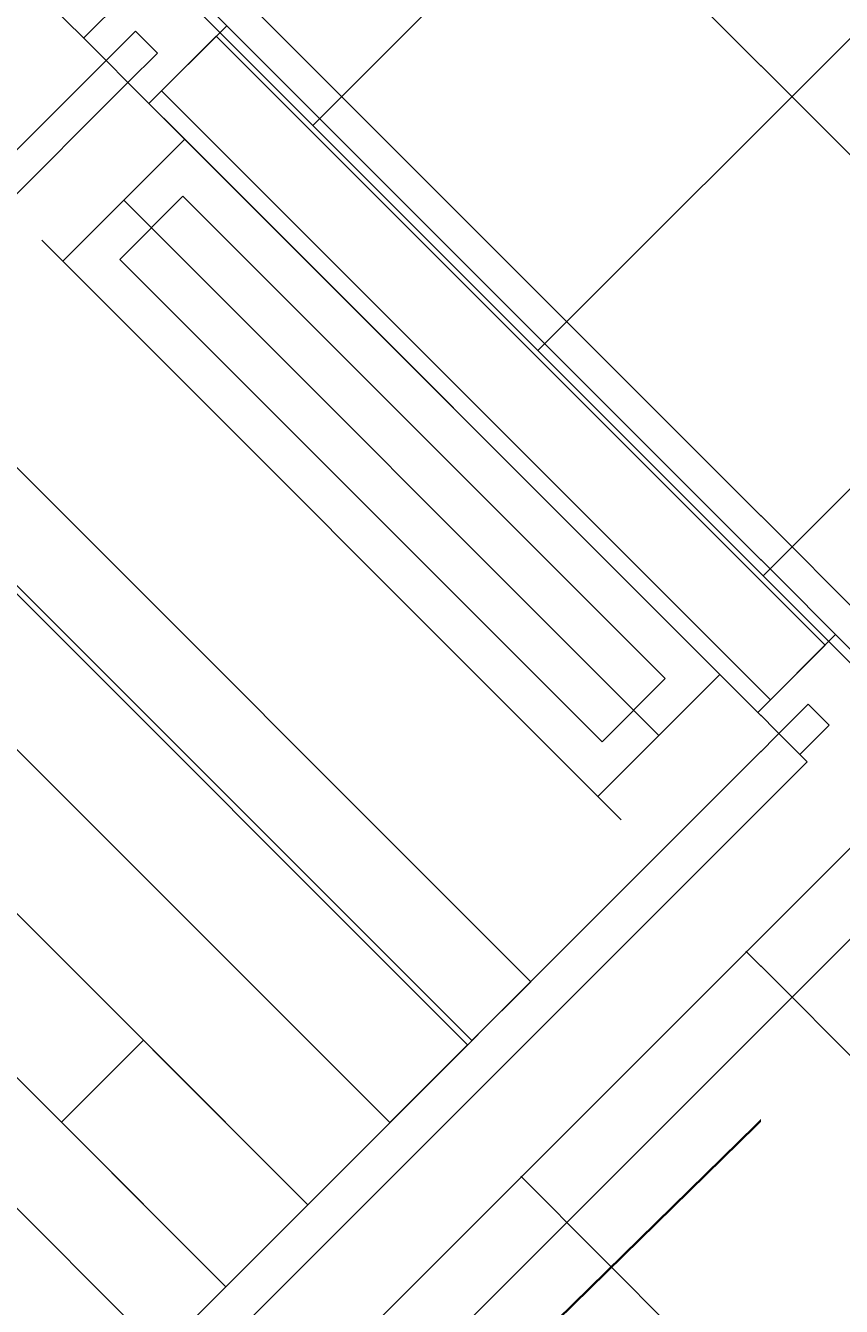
# Model space of a CAD drawing. Header units: millimetres. Extents: x -526943 to -525788, y -1144876 to -1129089.
# Tile 116 of 134: x -526840.019 to -526839.205, y -1129268.063 to -1129266.786. Entities that reach past the tile are written whole.
import ezdxf

# ---------------------------------------------------------------- set-up
doc = ezdxf.new("R2010")
doc.units = ezdxf.units.MM
doc.header["$LTSCALE"] = 12
doc.header["$PDMODE"] = 35
doc.header["$PDSIZE"] = -4
doc.linetypes.add('ACAD_ISO05W100', pattern=[33, 24, -3, 0, -3, 0, -3])
for name, color, linetype, lineweight in [('KN tlusta', 170, 'Continuous', 35), ('koty', 6, 'Continuous', 9), ('Objekt', 230, 'Continuous', 5), ('srafy', 6, 'Continuous', 5), ('text', 6, 'Continuous', 9), ('tlusta', 7, 'Continuous', 15)]:
    doc.layers.add(name, color=color, linetype=linetype, lineweight=lineweight)
doc.styles.add('laplan', font='txt', dxfattribs={"height": 0.002})
doc.dimstyles.new('laplan', dxfattribs={"dimscale": 0, "dimtxt": 0.002, "dimasz": 0.0015, "dimexe": 0.002, "dimexo": 0, "dimgap": 0.001, "dimtad": 1, "dimtoh": 1, "dimdec": 1, "dimrnd": 0.1, "dimzin": 1, "dimtxsty": 'laplan', "dimblk": 'OBLIQUE', "dimcen": 0.002, "dimclrd": 256, "dimclre": 256, "dimclrt": 256, "dimadec": 0, "dimazin": 0, "dimtfac": 1, "dimtdec": 1, "dimtmove": 1, "dimatfit": 2, "dimfxl": 0.0065, "dimfxlon": 1, "dimtfill": 1, "dimlwd": 13, "dimlwe": -1, "dimarcsym": 0})
pattern_1 = [(45, (14222.07462687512, 40500.85666748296), (-0.2245064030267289, 0.2245064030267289), []), (135, (14222.07462687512, 40500.85666748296), (-0.2245064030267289, -0.2245064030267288), [])]

# ---------------------------------------------------------------- blocks, each defined once
blk = doc.blocks.new('A$C12ac11e3')
at = {"layer": 'Objekt'}
for p, q in [((3020.400047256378, 6026.868275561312), (3020.400047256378, 5917.127071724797)), ((4000.903100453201, 6026.86827556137), (3082.932760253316, 6026.868275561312)), ((4000.903100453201, 6026.86827556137), (3082.932760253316, 6026.868275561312)), ((3112.592545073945, 6026.868275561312), (3112.592545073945, 5917.127071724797)), ((3112.592545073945, 6026.868275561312), (3112.592545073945, 5917.127071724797)), ((3971.243315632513, 6026.86827556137), (3971.243315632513, 5917.127071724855)), ((3971.243315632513, 6026.86827556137), (3971.243315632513, 5917.127071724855)), ((3112.592545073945, 5934.92294261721), (3112.592545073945, 6012.038383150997)), ((3112.592545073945, 6012.038383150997), (3971.243315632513, 6012.038383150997)), ((3112.592545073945, 5934.92294261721), (3112.592545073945, 6012.038383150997)), ((3112.592545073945, 6012.038383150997), (3971.243315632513, 6012.038383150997)), ((3971.243315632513, 6012.038383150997), (3971.243315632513, 5934.92294261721)), ((3971.243315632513, 6012.038383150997), (3971.243315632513, 5934.92294261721)), ((3052.037151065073, 5917.127071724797), (3052.037151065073, 5958.65077047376)), ((3052.037151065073, 5958.65077047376), (3082.932760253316, 5958.65077047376)), ((3052.037151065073, 5917.127071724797), (3052.037151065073, 5958.65077047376)), ((3052.037151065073, 5958.65077047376), (3082.932760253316, 5958.65077047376)), ((3082.932760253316, 5958.65077047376), (3082.932760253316, 5917.127071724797)), ((3082.932760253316, 5958.65077047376), (3082.932760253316, 5917.127071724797)), ((4000.903100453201, 5917.127071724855), (4000.903100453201, 5958.65077047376)), ((4000.903100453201, 5958.65077047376), (4030.562885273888, 5958.65077047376)), ((4030.562885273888, 5958.65077047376), (4030.562885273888, 5917.127071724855)), ((3971.243315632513, 5934.92294261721), (3112.592545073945, 5934.92294261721)), ((3971.243315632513, 5934.92294261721), (3112.592545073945, 5934.92294261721)), ((2132.089491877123, 5917.127071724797), (3052.037151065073, 5917.127071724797)), ((3052.037151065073, 5917.127071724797), (2132.089491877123, 5917.127071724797)), ((3052.037151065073, 5917.127071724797), (3052.037151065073, 4084.152369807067)), ((3082.932760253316, 5917.127071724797), (3052.037151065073, 5917.127071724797)), ((3052.037151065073, 5917.127071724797), (3052.037151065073, 4084.152369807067)), ((3082.932760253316, 5917.127071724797), (3052.037151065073, 5917.127071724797)), ((3082.932760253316, 5917.127071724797), (3052.037151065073, 5917.127071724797)), ((3082.932760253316, 4084.152369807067), (3082.932760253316, 5917.127071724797)), ((3082.932760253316, 4084.152369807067), (3082.932760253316, 5917.127071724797)), ((3082.932760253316, 5917.127071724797), (4000.903100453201, 5917.127071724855)), ((4000.903100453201, 5917.127071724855), (3082.932760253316, 5917.127071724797)), ((4000.903100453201, 5917.127071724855), (3082.932760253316, 5917.127071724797)), ((3133.354394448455, 5917.127071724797), (3950.481466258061, 5917.127071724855)), ((3133.354394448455, 5917.127071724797), (3950.481466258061, 5917.127071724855)), ((3163.014179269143, 5745.100319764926), (3163.014179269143, 5917.127071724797)), ((3163.014179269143, 5745.100319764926), (3163.014179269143, 5917.127071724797)), ((3917.608538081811, 5745.100319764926), (3917.608538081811, 5917.127071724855)), ((3917.608538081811, 5745.100319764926), (3917.608538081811, 5917.127071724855)), ((4000.903100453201, 5917.127071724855), (4000.903100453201, 4084.152369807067)), ((4040.696645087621, 5917.127071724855), (4000.903100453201, 5917.127071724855)), ((4000.903100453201, 5917.127071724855), (4000.903100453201, 4084.152369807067)), ((4030.562885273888, 5917.127071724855), (4000.903100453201, 5917.127071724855)), ((4040.696645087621, 4084.152369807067), (4040.696645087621, 5917.127071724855)), ((3201.81906440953, 5786.62401851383), (3201.81906440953, 5875.603372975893)), ((3201.81906440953, 5875.603372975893), (3882.016796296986, 5875.603372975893)), ((3201.81906440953, 5786.62401851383), (3201.81906440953, 5875.603372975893)), ((3201.81906440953, 5875.603372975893), (3882.016796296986, 5875.603372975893)), ((3882.016796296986, 5875.603372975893), (3882.016796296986, 5786.62401851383)), ((3882.016796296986, 5875.603372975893), (3882.016796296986, 5786.62401851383)), ((3917.608538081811, 5831.113695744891), (3163.014179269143, 5831.113695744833)), ((3917.608538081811, 5831.113695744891), (3163.014179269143, 5831.113695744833)), ((3917.608538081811, 5831.113695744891), (3163.014179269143, 5831.113695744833)), ((3917.608538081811, 5831.113695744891), (3163.014179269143, 5831.113695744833)), ((3882.016796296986, 5786.62401851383), (3201.81906440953, 5786.62401851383)), ((3882.016796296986, 5786.62401851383), (3201.81906440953, 5786.62401851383)), ((3133.354394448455, 5745.100319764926), (3950.481466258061, 5745.100319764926)), ((3133.354394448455, 5745.100319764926), (3950.481466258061, 5745.100319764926)), ((3082.932760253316, 5567.141610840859), (4000.903100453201, 5567.141610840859)), ((4000.903100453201, 5567.141610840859), (4000.903100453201, 5484.094213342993)), ((4000.903100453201, 5484.094213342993), (3082.932760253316, 5484.094213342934)), ((3082.932760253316, 5478.162256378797), (4000.903100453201, 5478.162256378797)), ((3264.104612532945, 5478.162256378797), (4000.903100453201, 5478.162256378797)), ((4000.903100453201, 5478.162256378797), (4000.903100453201, 5368.42105254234)), ((4000.903100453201, 5478.162256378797), (4000.903100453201, 5368.42105254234)), ((4000.903100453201, 5368.42105254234), (3082.932760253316, 5368.42105254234)), ((4000.903100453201, 5368.42105254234), (3264.104612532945, 5368.42105254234)), ((3082.932760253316, 5252.747891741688), (4000.903100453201, 5252.747891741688)), ((3769.062449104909, 5137.074730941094), (3769.062449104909, 5252.747891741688)), ((3769.062449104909, 5252.747891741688), (4000.903100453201, 5252.747891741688)), ((4000.903100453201, 5252.747891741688), (4000.903100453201, 5137.074730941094)), ((4000.903100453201, 5252.747891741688), (4000.903100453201, 5137.074730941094)), ((4000.903100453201, 5137.074730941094), (3082.932760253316, 5137.074730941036)), ((4000.903100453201, 5137.074730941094), (3769.062449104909, 5137.074730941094)), ((3082.932760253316, 5045.129397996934), (4000.903100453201, 5045.129397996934)), ((3373.351486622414, 5045.129397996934), (4000.903100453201, 5045.129397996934))]:
    blk.add_line(p, q, dxfattribs=at)
blk = doc.blocks.new('_OBLIQUE')
at = {"color": 0, "linetype": 'ByBlock'}
blk.add_line((-0.5, -0.5), (0.5, 0.5), dxfattribs=at)
blk = doc.blocks.new('*D39')
at = {"layer": 'Defpoints', "color": 0, "lineweight": 5, "transparency": 16777216}
for p in [(-526848.1820884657, -1129254.401184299), (-526834.8794619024, -1129267.703810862), (-526835.833553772, -1129268.657902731)]:
    blk.add_point(p, dxfattribs=at)
at = {"layer": 'koty', "transparency": 16777216}
for p, q in [((-526848.2169415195, -1129254.436037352), (-526849.4190230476, -1129255.63811888)), ((-526834.9143149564, -1129267.738663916), (-526836.1163964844, -1129268.940745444))]:
    blk.add_line(p, q, dxfattribs=at)
at = {"layer": 'koty', "lineweight": 13, "transparency": 16777216}
blk.add_line((-526849.1361803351, -1129255.355276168), (-526835.833553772, -1129268.657902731), dxfattribs=at)
at = {"layer": 'koty', "lineweight": 13, "transparency": 16777216, "xscale": 0.3, "yscale": 0.3, "zscale": 0.3}
for p, rotation in [((-526849.1361803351, -1129255.355276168), 135), ((-526835.833553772, -1129268.657902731), 315)]:
    blk.add_blockref('_OBLIQUE', p, dxfattribs=dict(at, rotation=rotation))
at = {"layer": 'koty', "lineweight": 5, "transparency": 16777216, "insert": (-526842.1810131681, -1129261.702735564), "char_height": 0.4, "attachment_point": 5, "rotation": 315, "style": 'laplan', "bg_fill": 3, "box_fill_scale": 1.1, "bg_fill_color": 256, "bg_fill_true_color": 13158600, "bg_fill_transparency": 0}
blk.add_mtext('18,8', dxfattribs=at)
blk = doc.blocks.new('*D52')
at = {"layer": 'Defpoints', "color": 0, "lineweight": 5, "transparency": 16777216}
for p in [(-526845.8020727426, -1129252.021168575), (-526848.1820884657, -1129254.401184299), (-526834.8794619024, -1129267.703810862)]:
    blk.add_point(p, dxfattribs=at)
at = {"layer": 'koty', "transparency": 16777216}
for p, q in [((-526846.7213115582, -1129252.940407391), (-526845.5192300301, -1129251.738325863)), ((-526833.418684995, -1129266.243033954), (-526832.216603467, -1129265.040952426))]:
    blk.add_line(p, q, dxfattribs=at)
at = {"layer": 'koty', "lineweight": 13, "transparency": 16777216}
blk.add_line((-526832.4994461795, -1129265.323795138), (-526845.8020727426, -1129252.021168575), dxfattribs=at)
at = {"layer": 'koty', "lineweight": 13, "transparency": 16777216, "xscale": 0.3, "yscale": 0.3, "zscale": 0.3}
for p, rotation in [((-526845.8020727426, -1129252.021168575), 135), ((-526832.4994461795, -1129265.323795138), 315)]:
    blk.add_blockref('_OBLIQUE', p, dxfattribs=dict(at, rotation=rotation))
at = {"layer": 'koty', "lineweight": 5, "transparency": 16777216, "insert": (-526838.8469055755, -1129258.368627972), "char_height": 0.4, "attachment_point": 5, "rotation": 315, "style": 'laplan', "bg_fill": 3, "box_fill_scale": 1.1, "bg_fill_color": 256, "bg_fill_true_color": 13158600, "bg_fill_transparency": 0}
blk.add_mtext('18,8', dxfattribs=at)

msp = doc.modelspace()

# ---------------------------------------------------------------- linework, layer by layer
at = {"layer": 'KN tlusta', "linetype": 'Continuous'}
msp.add_lwpolyline([(-526858.1900000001, -1129286.41), (-526856.52, -1129288.13), (-526849.09, -1129280.63), (-526850.7, -1129279.06), (-526829.05, -1129257.85)], dxfattribs=at)

# ---------------------------------------------------------------- next in the draw order: texts
at = {"layer": 'text', "insert": (-526839.2453810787, -1129256.80176692), "char_height": 0.4, "width": 4.567592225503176, "attachment_point": 1, "style": 'laplan', "bg_fill": 3, "box_fill_scale": 1.1, "bg_fill_color": 256, "bg_fill_transparency": 0}
msp.add_mtext('\\pi0.1098;{\\H200x;PŘÍSTAVBA HALY}', dxfattribs=at)

# ---------------------------------------------------------------- next in the draw order: hatches: boundary and pattern name
at = {"layer": 'srafy', "transparency": 33554610}
h = msp.add_hatch(dxfattribs=at)
h.set_pattern_fill('ANSI37', color=230, scale=0.1)
h.set_pattern_definition(pattern_1)
h.paths.add_polyline_path([(-526840.5888643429, -1129266.028603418), (-526841.3543600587, -1129265.70121332), (-526842.461407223, -1129264.598501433), (-526841.886633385, -1129264.023727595), (-526838.3968333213, -1129267.513527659), (-526839.1039401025, -1129267.513527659)])
h = msp.add_hatch(dxfattribs=at)
h.set_pattern_fill('ANSI37', color=230, scale=0.1)
h.set_pattern_definition(pattern_1)
h.paths.add_polyline_path([(-526845.1971690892, -1129270.354065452), (-526845.4024130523, -1129270.322956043), (-526846.1992292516, -1129271.119772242), (-526844.6758484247, -1129272.643153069), (-526843.5560194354, -1129272.672713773), (-526838.3968333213, -1129267.513527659), (-526838.82109739, -1129267.513527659), (-526839.1047419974, -1129267.512725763), (-526843.4294021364, -1129271.838989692), (-526844.9143263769, -1129270.354065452)])

# ---------------------------------------------------------------- next in the draw order: linework, layer by layer
at = {"layer": 'Objekt'}
msp.add_lwpolyline([(-526844.9143263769, -1129270.354065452), (-526843.4294021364, -1129271.838989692), (-526839.1039401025, -1129267.513527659), (-526840.5888643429, -1129266.028603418)], close=True, dxfattribs=at)

# ---------------------------------------------------------------- next in the draw order: block references
at = {"layer": 'Objekt', "xscale": 0.001, "yscale": 0.001, "zscale": 0.001, "rotation": 315}
msp.add_blockref('A$C12ac11e3', (-526846.2805199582, -1129268.846450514), dxfattribs=at)

# ---------------------------------------------------------------- next in the draw order: dimensions: what is measured, and where the dimension line sits
at = {"layer": 'koty', "lineweight": 5}
dim = msp.add_aligned_dim(p1=(-526848.1820884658, -1129254.401184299), p2=(-526834.8794619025, -1129267.703810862), distance=-1.3492896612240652, dimstyle='laplan', dxfattribs=at)
dim.commit()
dim.dimension.update_dxf_attribs({"geometry": '*D39', "text_midpoint": (-526842.1810131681, -1129261.702735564)})

# ---------------------------------------------------------------- next in the draw order: dimensions: what is measured, and where the dimension line sits
dim = msp.add_aligned_dim(p1=(-526834.8794619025, -1129267.703810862), p2=(-526848.1820884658, -1129254.401184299), distance=-3.3658505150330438, dimstyle='laplan', dxfattribs=at)
dim.commit()
dim.dimension.update_dxf_attribs({"geometry": '*D52', "text_midpoint": (-526838.8469055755, -1129258.368627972)})

# ---------------------------------------------------------------- next in the draw order: linework, layer by layer
at = {"layer": 'tlusta', "color": 1, "linetype": 'ACAD_ISO05W100', "ltscale": 0.003}
msp.add_lwpolyline([(-526836.1283551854, -1129266.281746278), (-526837.5665731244, -1129267.604134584, 0.4248812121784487), (-526837.7446624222, -1129275.08812289), (-526836.8695430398, -1129275.973186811, 0.4043092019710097), (-526829.6433059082, -1129276.136646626), (-526827.58874439, -1129274.238623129)], format="xyb", dxfattribs=at)

doc.saveas('drawing.dxf')
